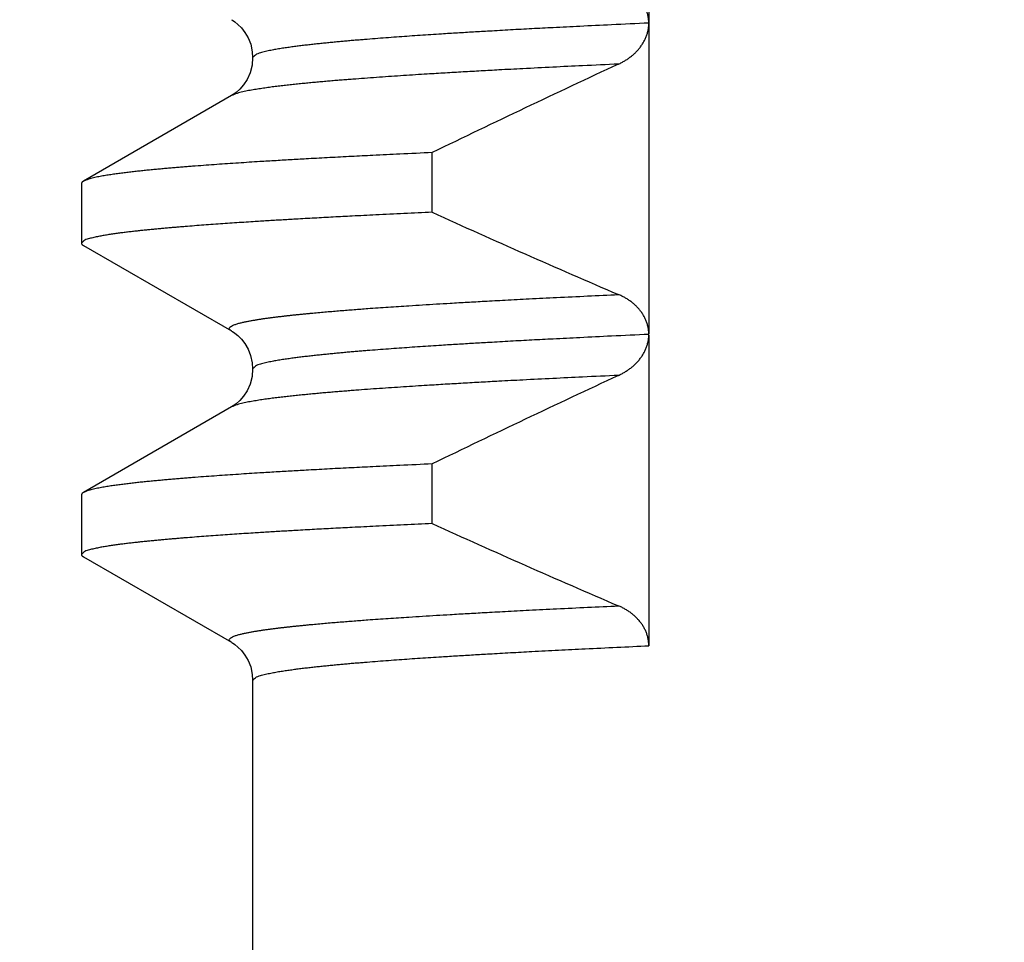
# Model space of a CAD drawing. Header units: millimetres. Extents: x 0 to 594, y 0 to 420.
# Tile 36 of 132: x 166.98 to 170.15, y 243.31 to 246.27. Entities that reach past the tile are written whole.
import ezdxf

# ---------------------------------------------------------------- set-up
doc = ezdxf.new("R2010")
doc.units = ezdxf.units.MM
doc.header["$LTSCALE"] = 0.257233
doc.layers.add('NoLayerName_001', color=7, linetype='Continuous')
doc.styles.get("Standard").update_dxf_attribs({"font": 'txt', "bigfont": 'extfont2'})
doc.dimstyles.get("Standard").update_dxf_attribs({"dimtxt": 2.5, "dimasz": 2.5, "dimexe": 1, "dimexo": 1, "dimtad": 1, "dimdec": 3, "dimzin": 0, "dimdsep": 46, "dimtxsty": 'Standard', "dimcen": 2.5, "dimadec": 3, "dimazin": 0, "dimtfac": 0.75, "dimtdec": 3, "dimtmove": 0, "dimatfit": 3, "dimfxl": 1, "dimarcsym": 0})

# ---------------------------------------------------------------- blocks, each defined once
blk = doc.blocks.new('_OPEN30')
at = {"color": 0, "linetype": 'ByBlock', "lineweight": -2}
for p, q in [((-1, 0.267949), (0, 0)), ((0, 0), (-1, -0.267949)), ((0, 0), (-1, 0))]:
    blk.add_line(p, q, dxfattribs=at)
blk = doc.blocks.new('*D66')
at = {"layer": 'Defpoints', "color": 0}
for p in [(168.0331, 251.6516), (149.0701, 234.9516), (160.6831, 234.9516)]:
    blk.add_point(p, dxfattribs=at)
at = {"layer": 'NoLayerName_001', "color": 0, "linetype": 'Continuous', "lineweight": 13}
for p, q in [((166.6189, 251.6516), (147.6559, 251.6516)), ((149.0701, 249.5302), (149.0701, 237.0729)), ((159.2689, 234.9516), (147.6559, 234.9516))]:
    blk.add_line(p, q, dxfattribs=at)
at = {"layer": 'NoLayerName_001', "color": 0, "lineweight": 13, "xscale": 2.121340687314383, "yscale": 2.121340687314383, "zscale": 2.121340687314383}
for p, rotation in [((149.0701, 251.6516), 90), ((149.0701, 234.9516), 270)]:
    blk.add_blockref('_OPEN30', p, dxfattribs=dict(at, rotation=rotation))
at = {"layer": 'NoLayerName_001', "color": 0, "lineweight": 13, "insert": (145.181, 243.3016), "char_height": 4.949795, "attachment_point": 5, "rotation": 90}
blk.add_mtext('\\W0.8000;１７', dxfattribs=at)
blk = doc.blocks.new('*D67')
at = {"layer": 'Defpoints', "color": 0}
for p in [(160.6831, 275.3784), (160.6831, 237.7516), (185.6831, 237.7516)]:
    blk.add_point(p, dxfattribs=at)
at = {"layer": 'NoLayerName_001', "color": 0, "linetype": 'Continuous', "lineweight": 13}
for p, q in [((160.6831, 239.1658), (160.6831, 276.7927)), ((185.6831, 239.1658), (185.6831, 276.7927)), ((183.5618, 275.3784), (162.8045, 275.3784))]:
    blk.add_line(p, q, dxfattribs=at)
at = {"layer": 'NoLayerName_001', "color": 0, "lineweight": 13, "xscale": 2.121340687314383, "yscale": 2.121340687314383, "zscale": 2.121340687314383, "rotation": 180}
blk.add_blockref('_OPEN30', (160.6831, 275.3784), dxfattribs=at)
at = {"layer": 'NoLayerName_001', "color": 0, "lineweight": 13, "xscale": 2.121340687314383, "yscale": 2.121340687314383, "zscale": 2.121340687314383}
blk.add_blockref('_OPEN30', (185.6831, 275.3784), dxfattribs=at)
at = {"layer": 'NoLayerName_001', "color": 0, "lineweight": 13, "insert": (173.1831, 279.2676), "char_height": 4.949795, "attachment_point": 5}
blk.add_mtext('\\W0.8000;25', dxfattribs=at)

msp = doc.modelspace()

# ---------------------------------------------------------------- linework, layer by layer
at = {"layer": 'NoLayerName_001', "color": 7, "linetype": 'Continuous', "lineweight": 25}
for p, q in [((169.0055, 248.2616), (169.0055, 245.264)), ((167.665, 246.0296), (167.1894, 245.7547)), ((168.3097, 245.6549), (168.3097, 245.8466)), ((167.1831, 245.7474), (167.1831, 245.5557)), ((167.1894, 245.5484), (167.665, 245.2736)), ((169.0055, 245.2617), (169.0055, 244.2625)), ((167.7331, 245.1516), (167.7331, 245.1516)), ((167.665, 245.0296), (167.1894, 244.7547)), ((168.3097, 244.6549), (168.3097, 244.8466)), ((167.1831, 244.7474), (167.1831, 244.5557)), ((167.1894, 244.5484), (167.665, 244.2736)), ((167.7331, 244.1515), (167.7331, 240.7353))]:
    msp.add_line(p, q, dxfattribs=at)
for points in [[(167.665, 246.2735), (167.6682, 246.2716), (167.6761, 246.2663), (167.6857, 246.2585), (167.6969, 246.2473), (167.7082, 246.2328), (167.7184, 246.2153), (167.7267, 246.1944), (167.7319, 246.1707), (167.7331, 246.1516)], [(167.7331, 246.1516), (167.7311, 246.1275), (167.7247, 246.103), (167.7152, 246.0817), (167.7038, 246.0643), (167.6916, 246.0502), (167.68, 246.0399), (167.6704, 246.0329), (167.665, 246.0296)], [(167.665, 245.2735), (167.6681, 245.2717), (167.676, 245.2663), (167.6856, 245.2586), (167.6968, 245.2475), (167.7081, 245.2329), (167.7183, 245.2154), (167.7266, 245.1945), (167.7318, 245.1709), (167.7331, 245.1516)], [(167.7331, 245.1516), (167.7311, 245.1276), (167.7248, 245.1031), (167.7152, 245.0818), (167.7039, 245.0644), (167.6917, 245.0503), (167.6801, 245.0399), (167.6705, 245.033), (167.665, 245.0296)], [(167.665, 244.2735), (167.6682, 244.2716), (167.6762, 244.2662), (167.6858, 244.2584), (167.6969, 244.2473), (167.7082, 244.2327), (167.7184, 244.2152), (167.7267, 244.1943), (167.7319, 244.1706), (167.7331, 244.1515)]]:
    msp.add_lwpolyline(points, dxfattribs=at)
for centre, radius, start, end in [((186.5306, 208.2674), 41.7636, 114.95828, 115.86722), ((181.2372, 274.1274), 31.2699, 245.5803, 246.77892), ((186.5295, 207.2697), 41.761, 114.95832, 115.86725), ((181.2364, 273.1256), 31.2679, 245.58026, 246.77886)]:
    msp.add_arc(centre, radius, start, end, dxfattribs=at)
for points, knots in [([(169.0055, 246.2618), (169.0055, 246.2637), (169.0054, 246.2675), (169.005, 246.2732), (169.0043, 246.2789), (169.0034, 246.2846), (169.0021, 246.2902), (169.0007, 246.2957), (168.9989, 246.3011), (168.9969, 246.3065), (168.9947, 246.3117), (168.9922, 246.3169), (168.9894, 246.3219), (168.9865, 246.3268), (168.9834, 246.3316), (168.98, 246.3362), (168.9765, 246.3407), (168.9728, 246.3451), (168.969, 246.3493), (168.965, 246.3533), (168.9608, 246.3573), (168.9565, 246.361), (168.9521, 246.3647), (168.9476, 246.3681), (168.943, 246.3715), (168.9383, 246.3747), (168.9334, 246.3777), (168.9285, 246.3806), (168.9235, 246.3833), (168.9184, 246.3859), (168.9133, 246.3884), (168.9098, 246.3899), (168.9081, 246.3907)], [0, 0, 0, 0, 0.0056943, 0.0114014, 0.0171182, 0.0228414, 0.0285676, 0.0342936, 0.0400164, 0.0457337, 0.0514464, 0.0571573, 0.0628684, 0.0685806, 0.0742935, 0.0800059, 0.085716, 0.0914218, 0.097125, 0.1028272, 0.1085296, 0.1142327, 0.1199367, 0.1256409, 0.1313445, 0.137047, 0.1427489, 0.1484499, 0.1541497, 0.1598474, 0.165542, 0.171232, 0.171232, 0.171232, 0.171232]), ([(168.9081, 246.1309), (168.9099, 246.1317), (168.9133, 246.1333), (168.9184, 246.1359), (168.9234, 246.1387), (168.9283, 246.1416), (168.9331, 246.1446), (168.9379, 246.1477), (168.9426, 246.151), (168.9471, 246.1545), (168.9516, 246.158), (168.9559, 246.1617), (168.9602, 246.1656), (168.9643, 246.1696), (168.9682, 246.1737), (168.972, 246.1779), (168.9757, 246.1823), (168.9792, 246.1868), (168.9825, 246.1915), (168.9856, 246.1963), (168.9886, 246.2012), (168.9913, 246.2062), (168.9938, 246.2113), (168.9962, 246.2166), (168.9983, 246.2219), (169.0001, 246.2273), (169.0017, 246.2329), (169.0031, 246.2384), (169.0041, 246.2441), (169.0049, 246.2497), (169.0054, 246.2554), (169.0055, 246.2592), (169.0055, 246.2611)], [0, 0, 0, 0, 0.0056983, 0.0114005, 0.0171055, 0.0228125, 0.0285211, 0.0342309, 0.039942, 0.0456546, 0.0513683, 0.0570817, 0.0627938, 0.0685043, 0.0742132, 0.0799212, 0.0856296, 0.0913397, 0.0970514, 0.1027643, 0.1084788, 0.1141958, 0.1199167, 0.1256439, 0.1313802, 0.1371238, 0.1428687, 0.1486095, 0.1543422, 0.1600642, 0.1657747, 0.1714745, 0.1714745, 0.1714745, 0.1714745]), ([(168.3097, 245.8466), (168.2751, 245.845), (168.2117, 245.8421), (168.1252, 245.8379), (168.0502, 245.8341), (167.9811, 245.8305), (167.9177, 245.827), (167.86, 245.8238), (167.8081, 245.8207), (167.762, 245.8179), (167.7217, 245.8154), (167.6872, 245.8131), (167.6526, 245.8108), (167.618, 245.8084), (167.5835, 245.8059), (167.5547, 245.8038), (167.5317, 245.802), (167.5144, 245.8006), (167.4972, 245.7992), (167.4799, 245.7977), (167.4626, 245.7962), (167.4454, 245.7947), (167.4281, 245.7931), (167.4109, 245.7914), (167.3937, 245.7897), (167.3764, 245.788), (167.3592, 245.7861), (167.342, 245.7842), (167.3248, 245.7821), (167.3076, 245.7799), (167.2905, 245.7776), (167.2733, 245.7751), (167.2562, 245.7723), (167.2392, 245.7693), (167.2223, 245.7657), (167.2053, 245.7617), (167.1948, 245.7569), (167.1894, 245.7547)], [0, 0, 0, 0, 0.103913, 0.190508, 0.259783, 0.329059, 0.398334, 0.450291, 0.502248, 0.554205, 0.588842, 0.62348, 0.658118, 0.692756, 0.727394, 0.762032, 0.779351, 0.79667, 0.81399, 0.831309, 0.848628, 0.865948, 0.883267, 0.900586, 0.917905, 0.935223, 0.952542, 0.969861, 0.987181, 1.0045, 1.021819, 1.039137, 1.056457, 1.073783, 1.091095, 1.108413, 1.125731, 1.125731, 1.125731, 1.125731]), ([(167.1894, 245.7547), (167.1893, 245.7547), (167.189, 245.7545), (167.1886, 245.7542), (167.1882, 245.754), (167.1878, 245.7537), (167.1874, 245.7534), (167.187, 245.7531), (167.1866, 245.7528), (167.1862, 245.7525), (167.1858, 245.7522), (167.1854, 245.7518), (167.185, 245.7514), (167.1847, 245.751), (167.1843, 245.7506), (167.1841, 245.7502), (167.1838, 245.7498), (167.1836, 245.7493), (167.1834, 245.7489), (167.1832, 245.7484), (167.1831, 245.7479), (167.1831, 245.7476), (167.1831, 245.7474)], [0, 0, 0, 0, 0.00049022, 0.00097777, 0.0014648, 0.00195357, 0.00244637, 0.00294563, 0.00345381, 0.00397146, 0.00449553, 0.00502278, 0.00555025, 0.00607529, 0.00659569, 0.00710976, 0.00761646, 0.00811554, 0.00860777, 0.00909506, 0.00958064, 0.0100692, 0.0100692, 0.0100692, 0.0100692]), ([(168.3097, 245.6549), (168.2795, 245.6534), (168.219, 245.6507), (168.1333, 245.6465), (168.0577, 245.6428), (167.9922, 245.6394), (167.9317, 245.6361), (167.8763, 245.633), (167.8259, 245.6301), (167.7805, 245.6274), (167.7402, 245.6249), (167.705, 245.6226), (167.6748, 245.6206), (167.6446, 245.6186), (167.6143, 245.6164), (167.5841, 245.6143), (167.554, 245.612), (167.5288, 245.61), (167.5087, 245.6084), (167.4936, 245.6071), (167.4785, 245.6059), (167.4634, 245.6046), (167.4483, 245.6032), (167.4333, 245.6019), (167.4182, 245.6004), (167.4031, 245.599), (167.388, 245.5975), (167.373, 245.5959), (167.3579, 245.5943), (167.3429, 245.5925), (167.3279, 245.5908), (167.3128, 245.5889), (167.2978, 245.5869), (167.2828, 245.5848), (167.2679, 245.5825), (167.2529, 245.5801), (167.238, 245.5773), (167.2232, 245.5743), (167.2087, 245.5703), (167.1935, 245.5669), (167.1868, 245.559), (167.1831, 245.5557)], [0, 0, 0, 0, 0.090842, 0.181683, 0.257385, 0.317946, 0.378507, 0.439068, 0.484489, 0.529911, 0.575332, 0.605612, 0.635893, 0.666174, 0.696454, 0.726735, 0.757015, 0.787296, 0.802437, 0.817577, 0.832718, 0.847859, 0.863, 0.878141, 0.893282, 0.908423, 0.923564, 0.938704, 0.953844, 0.968985, 0.984125, 0.999266, 1.014406, 1.029548, 1.044689, 1.059829, 1.074969, 1.090113, 1.105247, 1.120401, 1.135143, 1.135143, 1.135143, 1.135143]), ([(167.1831, 245.5557), (167.1831, 245.5556), (167.1831, 245.5552), (167.1832, 245.5547), (167.1834, 245.5543), (167.1836, 245.5538), (167.1838, 245.5533), (167.184, 245.5529), (167.1843, 245.5525), (167.1846, 245.5521), (167.1849, 245.5517), (167.1853, 245.5514), (167.1857, 245.551), (167.186, 245.5507), (167.1864, 245.5504), (167.1869, 245.5501), (167.1873, 245.5498), (167.1877, 245.5495), (167.1881, 245.5492), (167.1886, 245.5489), (167.189, 245.5487), (167.1893, 245.5485), (167.1894, 245.5484)], [0, 0, 0, 0, 0.00049748, 0.00099748, 0.00149905, 0.00199916, 0.00249564, 0.0029905, 0.00348575, 0.00398289, 0.00448291, 0.00498635, 0.00549335, 0.00600369, 0.00651683, 0.00703199, 0.00754815, 0.00806412, 0.00857856, 0.00908999, 0.00959684, 0.01009745, 0.01009745, 0.01009745, 0.01009745]), ([(169.0055, 245.264), (169.0055, 245.2659), (169.0054, 245.2696), (169.0049, 245.2752), (169.0042, 245.2808), (169.0031, 245.2864), (169.0018, 245.2919), (169.0002, 245.2973), (168.9984, 245.3027), (168.9963, 245.3079), (168.994, 245.3131), (168.9915, 245.3181), (168.9887, 245.3231), (168.9858, 245.3279), (168.9826, 245.3326), (168.9793, 245.3371), (168.9758, 245.3415), (168.9722, 245.3458), (168.9684, 245.3499), (168.9644, 245.3539), (168.9603, 245.3578), (168.956, 245.3615), (168.9517, 245.365), (168.9472, 245.3685), (168.9426, 245.3717), (168.9379, 245.3749), (168.9332, 245.3779), (168.9283, 245.3807), (168.9234, 245.3834), (168.9184, 245.386), (168.9133, 245.3884), (168.9099, 245.3899), (168.9081, 245.3907)], [0, 0, 0, 0, 0.0056185, 0.011248, 0.0168888, 0.0225397, 0.0281978, 0.0338596, 0.03952, 0.0451737, 0.0508192, 0.0564592, 0.0620957, 0.0677301, 0.073363, 0.0789946, 0.0846244, 0.0902521, 0.0958792, 0.1015072, 0.1071367, 0.112768, 0.1184005, 0.1240333, 0.129665, 0.1352949, 0.1409234, 0.1465507, 0.1521764, 0.1578, 0.1634207, 0.1690373, 0.1690373, 0.1690373, 0.1690373]), ([(168.9081, 245.1309), (168.9098, 245.1317), (168.9133, 245.1333), (168.9184, 245.1359), (168.9234, 245.1387), (168.9283, 245.1416), (168.9332, 245.1446), (168.938, 245.1478), (168.9426, 245.1511), (168.9472, 245.1545), (168.9517, 245.1581), (168.9561, 245.1618), (168.9603, 245.1657), (168.9644, 245.1697), (168.9684, 245.1738), (168.9722, 245.1781), (168.9758, 245.1825), (168.9793, 245.1871), (168.9827, 245.1917), (168.9858, 245.1965), (168.9887, 245.2015), (168.9915, 245.2065), (168.994, 245.2117), (168.9963, 245.2169), (168.9984, 245.2223), (169.0002, 245.2277), (169.0018, 245.2333), (169.0031, 245.2389), (169.0042, 245.2446), (169.0049, 245.2502), (169.0054, 245.256), (169.0055, 245.2598), (169.0055, 245.2617)], [0, 0, 0, 0, 0.005718, 0.0114399, 0.0171646, 0.0228914, 0.0286197, 0.0343491, 0.0400796, 0.0458115, 0.0515443, 0.0572768, 0.0630081, 0.0687381, 0.0744668, 0.0801951, 0.0859242, 0.0916557, 0.0973889, 0.1031231, 0.1088583, 0.1145951, 0.1203351, 0.1260803, 0.1318337, 0.1375943, 0.1433564, 0.1491155, 0.1548676, 0.1606099, 0.1663411, 0.1720612, 0.1720612, 0.1720612, 0.1720612]), ([(168.3097, 244.8466), (168.2751, 244.845), (168.2117, 244.8421), (168.1252, 244.8379), (168.0502, 244.8341), (167.9811, 244.8305), (167.9177, 244.827), (167.86, 244.8238), (167.8081, 244.8207), (167.762, 244.8179), (167.7217, 244.8154), (167.6872, 244.8131), (167.6526, 244.8108), (167.618, 244.8084), (167.5835, 244.8059), (167.5547, 244.8038), (167.5317, 244.802), (167.5144, 244.8006), (167.4972, 244.7992), (167.4799, 244.7977), (167.4626, 244.7962), (167.4454, 244.7947), (167.4281, 244.7931), (167.4109, 244.7914), (167.3937, 244.7897), (167.3764, 244.788), (167.3592, 244.7861), (167.342, 244.7842), (167.3248, 244.7821), (167.3076, 244.7799), (167.2905, 244.7776), (167.2733, 244.7751), (167.2562, 244.7723), (167.2392, 244.7693), (167.2223, 244.7657), (167.2053, 244.7617), (167.1948, 244.7569), (167.1894, 244.7547)], [0, 0, 0, 0, 0.103913, 0.190508, 0.259783, 0.329059, 0.398334, 0.450291, 0.502248, 0.554205, 0.588842, 0.62348, 0.658118, 0.692756, 0.727394, 0.762032, 0.779351, 0.79667, 0.81399, 0.831309, 0.848628, 0.865948, 0.883267, 0.900586, 0.917905, 0.935223, 0.952542, 0.969861, 0.987181, 1.0045, 1.021819, 1.039137, 1.056457, 1.073783, 1.091095, 1.108413, 1.125731, 1.125731, 1.125731, 1.125731]), ([(167.1894, 244.7547), (167.1893, 244.7547), (167.189, 244.7545), (167.1886, 244.7542), (167.1882, 244.754), (167.1878, 244.7537), (167.1874, 244.7534), (167.187, 244.7531), (167.1866, 244.7528), (167.1862, 244.7525), (167.1858, 244.7522), (167.1854, 244.7518), (167.185, 244.7514), (167.1847, 244.751), (167.1843, 244.7506), (167.1841, 244.7502), (167.1838, 244.7498), (167.1836, 244.7493), (167.1834, 244.7489), (167.1832, 244.7484), (167.1831, 244.7479), (167.1831, 244.7476), (167.1831, 244.7474)], [0, 0, 0, 0, 0.00049022, 0.00097777, 0.0014648, 0.00195357, 0.00244637, 0.00294563, 0.00345381, 0.00397146, 0.00449553, 0.00502278, 0.00555025, 0.00607529, 0.00659569, 0.00710976, 0.00761646, 0.00811554, 0.00860777, 0.00909506, 0.00958064, 0.0100692, 0.0100692, 0.0100692, 0.0100692]), ([(168.3097, 244.6549), (168.2795, 244.6534), (168.219, 244.6507), (168.1333, 244.6465), (168.0577, 244.6428), (167.9922, 244.6394), (167.9317, 244.6361), (167.8763, 244.633), (167.8259, 244.6301), (167.7805, 244.6274), (167.7402, 244.6249), (167.705, 244.6226), (167.6748, 244.6206), (167.6446, 244.6186), (167.6143, 244.6164), (167.5841, 244.6143), (167.554, 244.612), (167.5288, 244.61), (167.5087, 244.6084), (167.4936, 244.6071), (167.4785, 244.6059), (167.4634, 244.6046), (167.4483, 244.6032), (167.4333, 244.6019), (167.4182, 244.6004), (167.4031, 244.599), (167.388, 244.5975), (167.373, 244.5959), (167.3579, 244.5943), (167.3429, 244.5925), (167.3279, 244.5908), (167.3128, 244.5889), (167.2978, 244.5869), (167.2828, 244.5848), (167.2679, 244.5825), (167.2529, 244.5801), (167.238, 244.5773), (167.2232, 244.5743), (167.2087, 244.5703), (167.1935, 244.5669), (167.1868, 244.559), (167.1831, 244.5557)], [0, 0, 0, 0, 0.090842, 0.181683, 0.257385, 0.317946, 0.378507, 0.439068, 0.484489, 0.529911, 0.575332, 0.605612, 0.635893, 0.666174, 0.696454, 0.726735, 0.757015, 0.787296, 0.802437, 0.817577, 0.832718, 0.847859, 0.863, 0.878141, 0.893282, 0.908423, 0.923564, 0.938704, 0.953844, 0.968985, 0.984125, 0.999266, 1.014406, 1.029548, 1.044689, 1.059829, 1.074969, 1.090113, 1.105247, 1.120401, 1.135143, 1.135143, 1.135143, 1.135143]), ([(167.1831, 244.5557), (167.1831, 244.5556), (167.1831, 244.5552), (167.1832, 244.5547), (167.1834, 244.5543), (167.1836, 244.5538), (167.1838, 244.5533), (167.184, 244.5529), (167.1843, 244.5525), (167.1846, 244.5521), (167.1849, 244.5517), (167.1853, 244.5514), (167.1857, 244.551), (167.186, 244.5507), (167.1864, 244.5504), (167.1869, 244.5501), (167.1873, 244.5498), (167.1877, 244.5495), (167.1881, 244.5492), (167.1886, 244.5489), (167.189, 244.5487), (167.1893, 244.5485), (167.1894, 244.5484)], [0, 0, 0, 0, 0.00049748, 0.00099748, 0.00149905, 0.00199916, 0.00249564, 0.0029905, 0.00348575, 0.00398289, 0.00448291, 0.00498635, 0.00549335, 0.00600369, 0.00651683, 0.00703199, 0.00754815, 0.00806412, 0.00857856, 0.00908999, 0.00959684, 0.01009745, 0.01009745, 0.01009745, 0.01009745]), ([(169.0055, 244.2625), (169.0055, 244.2644), (169.0054, 244.2682), (169.005, 244.2739), (169.0043, 244.2795), (169.0033, 244.2851), (169.002, 244.2907), (169.0005, 244.2962), (168.9987, 244.3016), (168.9967, 244.307), (168.9944, 244.3122), (168.9919, 244.3173), (168.9892, 244.3223), (168.9863, 244.3271), (168.9831, 244.3319), (168.9798, 244.3365), (168.9763, 244.341), (168.9726, 244.3453), (168.9688, 244.3495), (168.9648, 244.3535), (168.9606, 244.3574), (168.9564, 244.3612), (168.952, 244.3648), (168.9475, 244.3683), (168.9429, 244.3716), (168.9381, 244.3747), (168.9333, 244.3778), (168.9284, 244.3806), (168.9235, 244.3834), (168.9184, 244.386), (168.9133, 244.3884), (168.9098, 244.3899), (168.9081, 244.3907)], [0, 0, 0, 0, 0.0056707, 0.0113537, 0.0170469, 0.0227477, 0.0284531, 0.0341597, 0.0398638, 0.0455619, 0.051254, 0.0569432, 0.0626311, 0.068319, 0.0740068, 0.0796939, 0.0853787, 0.0910601, 0.0967396, 0.1024188, 0.1080986, 0.1137796, 0.1194616, 0.1251438, 0.1308251, 0.1365052, 0.1421843, 0.1478625, 0.1535393, 0.159214, 0.1648857, 0.1705529, 0.1705529, 0.1705529, 0.1705529])]:
    msp.add_open_spline(points, degree=3, knots=knots, dxfattribs=at)
at = {"layer": 'NoLayerName_001', "color": 8, "linetype": 'Continuous', "lineweight": 25}
for points, knots in [([(169.0055, 246.2626), (168.9657, 246.2608), (168.8916, 246.2574), (168.7892, 246.2524), (168.7038, 246.2481), (168.6298, 246.2443), (168.5615, 246.2406), (168.499, 246.237), (168.4421, 246.2337), (168.3909, 246.2307), (168.3454, 246.2278), (168.3056, 246.2252), (168.2714, 246.223), (168.2373, 246.2206), (168.2032, 246.2182), (168.1691, 246.2157), (168.135, 246.2132), (168.1066, 246.2109), (168.0839, 246.209), (168.0669, 246.2076), (168.0498, 246.2062), (168.0328, 246.2047), (168.0158, 246.2031), (167.9987, 246.2016), (167.9817, 246.1999), (167.9647, 246.1982), (167.9477, 246.1965), (167.9307, 246.1946), (167.9137, 246.1927), (167.8967, 246.1907), (167.8798, 246.1887), (167.8628, 246.1864), (167.8459, 246.1841), (167.829, 246.1816), (167.8121, 246.1788), (167.7953, 246.1758), (167.7785, 246.1724), (167.7621, 246.1679), (167.745, 246.1642), (167.7373, 246.1552), (167.7331, 246.1516)], [0, 0, 0, 0, 0.119676, 0.222256, 0.307739, 0.376125, 0.444511, 0.512898, 0.564188, 0.615478, 0.666768, 0.700961, 0.735154, 0.769348, 0.803541, 0.837734, 0.871927, 0.906121, 0.923218, 0.940315, 0.957412, 0.97451, 0.991607, 1.008705, 1.025802, 1.042899, 1.059996, 1.077092, 1.094189, 1.111286, 1.128382, 1.14548, 1.162577, 1.179674, 1.196771, 1.213867, 1.230968, 1.248057, 1.26517, 1.281821, 1.281821, 1.281821, 1.281821]), ([(168.9081, 246.1309), (168.8697, 246.1291), (168.7993, 246.1259), (168.697, 246.1209), (168.6074, 246.1164), (168.5306, 246.1124), (168.4667, 246.1089), (168.4091, 246.1056), (168.3516, 246.1023), (168.3004, 246.0992), (168.2557, 246.0964), (168.2173, 246.0939), (168.179, 246.0913), (168.1406, 246.0887), (168.1023, 246.0859), (168.0704, 246.0835), (168.0448, 246.0816), (168.0256, 246.08), (168.0065, 246.0785), (167.9873, 246.0769), (167.9682, 246.0753), (167.9491, 246.0736), (167.9299, 246.0718), (167.9108, 246.07), (167.8917, 246.0681), (167.8725, 246.0662), (167.8534, 246.0641), (167.8343, 246.062), (167.8153, 246.0597), (167.7962, 246.0574), (167.7771, 246.0548), (167.7581, 246.052), (167.7391, 246.049), (167.7202, 246.0457), (167.7014, 246.0417), (167.6826, 246.0373), (167.671, 246.032), (167.665, 246.0296)], [0, 0, 0, 0, 0.115298, 0.21138, 0.307462, 0.384328, 0.441977, 0.499626, 0.557275, 0.614925, 0.653358, 0.69179, 0.730223, 0.768656, 0.807089, 0.845522, 0.864738, 0.883955, 0.903172, 0.922389, 0.941606, 0.960823, 0.98004, 0.999256, 1.018472, 1.037689, 1.056905, 1.076122, 1.095339, 1.114556, 1.133772, 1.152987, 1.172205, 1.191429, 1.210638, 1.229853, 1.249068, 1.249068, 1.249068, 1.249068]), ([(168.2791, 245.3577), (168.2938, 245.3586), (168.3232, 245.3604), (168.371, 245.3633), (168.4225, 245.3662), (168.4813, 245.3695), (168.5475, 245.3731), (168.6248, 245.3771), (168.7131, 245.3815), (168.8087, 245.3861), (168.875, 245.3891), (168.9081, 245.3907)], [0, 0, 0, 0, 0.0442045, 0.0884089, 0.1436645, 0.1989201, 0.2652267, 0.3425845, 0.4309935, 0.5304536, 0.6299137, 0.6299137, 0.6299137, 0.6299137]), ([(167.665, 245.2736), (167.6627, 245.2763), (167.654, 245.2815), (167.6658, 245.2906), (167.6752, 245.2941), (167.6859, 245.2976), (167.6966, 245.3003), (167.7073, 245.3028), (167.7182, 245.305), (167.729, 245.307), (167.7399, 245.3089), (167.7508, 245.3107), (167.7618, 245.3124), (167.7727, 245.314), (167.7836, 245.3155), (167.7946, 245.317), (167.8056, 245.3184), (167.8165, 245.3197), (167.8275, 245.321), (167.8385, 245.3223), (167.8495, 245.3235), (167.8604, 245.3247), (167.8714, 245.3259), (167.8824, 245.327), (167.8934, 245.3281), (167.9044, 245.3292), (167.9154, 245.3303), (167.9301, 245.3316), (167.9484, 245.3333), (167.9704, 245.3353), (167.9925, 245.3372), (168.0145, 245.339), (168.0365, 245.3407), (168.0586, 245.3425), (168.0806, 245.3441), (168.1063, 245.3461), (168.1357, 245.3482), (168.1688, 245.3505), (168.2019, 245.3527), (168.2386, 245.3551), (168.2644, 245.3567), (168.2791, 245.3577)], [0, 0, 0, 0, 0.0106378, 0.0213251, 0.0323598, 0.0434161, 0.054466, 0.065518, 0.0765695, 0.0876207, 0.098672, 0.1097233, 0.1207746, 0.131826, 0.1428777, 0.1539296, 0.1649812, 0.1760326, 0.1870839, 0.1981351, 0.2091863, 0.2202375, 0.2312887, 0.2423399, 0.2533911, 0.2644423, 0.2754935, 0.2865448, 0.3086472, 0.3307495, 0.3528518, 0.3749541, 0.3970564, 0.4191587, 0.4412609, 0.4633632, 0.4965166, 0.52967, 0.5628234, 0.5959767, 0.6401812, 0.6401812, 0.6401812, 0.6401812]), ([(169.0055, 245.2626), (168.9657, 245.2608), (168.8917, 245.2574), (168.7892, 245.2524), (168.7038, 245.2481), (168.6298, 245.2443), (168.5615, 245.2406), (168.499, 245.237), (168.4421, 245.2337), (168.3909, 245.2307), (168.3454, 245.2278), (168.3056, 245.2252), (168.2714, 245.223), (168.2373, 245.2206), (168.2032, 245.2182), (168.1691, 245.2157), (168.135, 245.2132), (168.1066, 245.2109), (168.0839, 245.209), (168.0669, 245.2076), (168.0498, 245.2062), (168.0328, 245.2047), (168.0158, 245.2031), (167.9987, 245.2016), (167.9817, 245.1999), (167.9647, 245.1982), (167.9477, 245.1965), (167.9307, 245.1946), (167.9137, 245.1927), (167.8967, 245.1907), (167.8798, 245.1887), (167.8628, 245.1864), (167.8459, 245.1841), (167.829, 245.1816), (167.8121, 245.1788), (167.7953, 245.1758), (167.7785, 245.1724), (167.7621, 245.1679), (167.745, 245.1642), (167.7373, 245.1552), (167.7331, 245.1516)], [0, 0, 0, 0, 0.119677, 0.222258, 0.307742, 0.376129, 0.444516, 0.512903, 0.564193, 0.615484, 0.666774, 0.700968, 0.735161, 0.769355, 0.803548, 0.837742, 0.871936, 0.906129, 0.923227, 0.940324, 0.957422, 0.974519, 0.991617, 1.008715, 1.025812, 1.042909, 1.060006, 1.077103, 1.094199, 1.111296, 1.128393, 1.145491, 1.162588, 1.179686, 1.196783, 1.213879, 1.23098, 1.248069, 1.265182, 1.281834, 1.281834, 1.281834, 1.281834]), ([(168.9081, 245.1309), (168.8697, 245.1291), (168.7993, 245.1259), (168.697, 245.1209), (168.6074, 245.1164), (168.5306, 245.1124), (168.4667, 245.1089), (168.4091, 245.1056), (168.3516, 245.1023), (168.3004, 245.0992), (168.2557, 245.0964), (168.2173, 245.0939), (168.179, 245.0913), (168.1406, 245.0887), (168.1023, 245.0859), (168.0704, 245.0835), (168.0448, 245.0816), (168.0257, 245.0801), (168.0065, 245.0785), (167.9874, 245.0769), (167.9682, 245.0753), (167.9491, 245.0736), (167.9299, 245.0718), (167.9108, 245.07), (167.8917, 245.0681), (167.8726, 245.0662), (167.8535, 245.0641), (167.8344, 245.062), (167.8153, 245.0597), (167.7962, 245.0574), (167.7772, 245.0548), (167.7581, 245.052), (167.7392, 245.049), (167.7202, 245.0457), (167.7015, 245.0417), (167.6827, 245.0374), (167.671, 245.032), (167.665, 245.0296)], [0, 0, 0, 0, 0.115296, 0.211377, 0.307457, 0.384321, 0.441969, 0.499617, 0.557266, 0.614914, 0.653346, 0.691778, 0.730211, 0.768643, 0.807075, 0.845507, 0.864724, 0.88394, 0.903157, 0.922373, 0.94159, 0.960806, 0.980023, 0.999239, 1.018455, 1.037671, 1.056887, 1.076103, 1.09532, 1.114537, 1.133752, 1.152967, 1.172185, 1.191408, 1.210618, 1.229832, 1.249047, 1.249047, 1.249047, 1.249047]), ([(168.2791, 244.3577), (168.2938, 244.3586), (168.3232, 244.3604), (168.371, 244.3633), (168.4225, 244.3662), (168.4813, 244.3695), (168.5475, 244.3731), (168.6248, 244.3771), (168.7131, 244.3815), (168.8087, 244.3861), (168.875, 244.3891), (168.9081, 244.3907)], [0, 0, 0, 0, 0.0442041, 0.0884081, 0.1436632, 0.1989183, 0.2652244, 0.3425815, 0.4309896, 0.5304489, 0.629908, 0.629908, 0.629908, 0.629908]), ([(167.665, 244.2736), (167.6627, 244.2763), (167.654, 244.2815), (167.6659, 244.2906), (167.6752, 244.2941), (167.6859, 244.2976), (167.6966, 244.3003), (167.7074, 244.3028), (167.7182, 244.305), (167.729, 244.307), (167.7399, 244.3089), (167.7508, 244.3107), (167.7618, 244.3124), (167.7727, 244.314), (167.7836, 244.3155), (167.7946, 244.317), (167.8056, 244.3184), (167.8165, 244.3197), (167.8275, 244.321), (167.8385, 244.3223), (167.8495, 244.3235), (167.8604, 244.3247), (167.8714, 244.3259), (167.8824, 244.327), (167.8934, 244.3281), (167.9044, 244.3292), (167.9154, 244.3303), (167.9301, 244.3316), (167.9484, 244.3333), (167.9705, 244.3353), (167.9925, 244.3372), (168.0145, 244.339), (168.0365, 244.3407), (168.0586, 244.3425), (168.0806, 244.3441), (168.1063, 244.3461), (168.1357, 244.3482), (168.1688, 244.3505), (168.2019, 244.3527), (168.2386, 244.3551), (168.2644, 244.3567), (168.2791, 244.3577)], [0, 0, 0, 0, 0.0106376, 0.0213248, 0.0323595, 0.0434156, 0.0544655, 0.0655174, 0.0765688, 0.0876199, 0.0986711, 0.1097223, 0.1207735, 0.1318248, 0.1428764, 0.1539281, 0.1649797, 0.176031, 0.1870822, 0.1981333, 0.2091844, 0.2202355, 0.2312866, 0.2423377, 0.2533888, 0.2644399, 0.275491, 0.2865422, 0.3086444, 0.3307465, 0.3528486, 0.3749507, 0.3970528, 0.4191549, 0.4412569, 0.463359, 0.4965121, 0.5296652, 0.5628183, 0.5959714, 0.6401754, 0.6401754, 0.6401754, 0.6401754]), ([(167.7331, 244.1515), (167.7373, 244.1551), (167.745, 244.164), (167.7621, 244.1678), (167.7785, 244.1723), (167.7953, 244.1756), (167.8121, 244.1787), (167.829, 244.1814), (167.8459, 244.184), (167.8628, 244.1863), (167.8797, 244.1885), (167.8967, 244.1906), (167.9137, 244.1926), (167.9307, 244.1945), (167.9477, 244.1964), (167.9647, 244.1981), (167.9817, 244.1998), (167.9987, 244.2014), (168.0158, 244.203), (168.0328, 244.2046), (168.0498, 244.2061), (168.0668, 244.2075), (168.0839, 244.2089), (168.1066, 244.2108), (168.135, 244.213), (168.1691, 244.2156), (168.2032, 244.2181), (168.2373, 244.2205), (168.2714, 244.2229), (168.3055, 244.2251), (168.3454, 244.2277), (168.3909, 244.2305), (168.4421, 244.2336), (168.499, 244.2369), (168.5615, 244.2405), (168.6355, 244.2445), (168.7152, 244.2486), (168.8063, 244.2531), (168.903, 244.2578), (168.9713, 244.2609), (169.0055, 244.2625)], [0, 0, 0, 0, 0.01665, 0.033764, 0.050852, 0.067953, 0.08505, 0.102147, 0.119244, 0.136342, 0.153439, 0.170536, 0.187633, 0.204729, 0.221826, 0.238923, 0.25602, 0.273117, 0.290215, 0.307312, 0.32441, 0.341508, 0.358605, 0.375702, 0.409896, 0.444089, 0.478283, 0.512476, 0.546669, 0.580863, 0.615056, 0.666346, 0.717637, 0.768927, 0.837314, 0.905701, 0.991184, 1.076668, 1.179248, 1.281828, 1.281828, 1.281828, 1.281828])]:
    msp.add_open_spline(points, degree=3, knots=knots, dxfattribs=at)

# ---------------------------------------------------------------- dimensions: what is measured, and where the dimension line sits
at = {"layer": 'NoLayerName_001', "color": 3, "linetype": 'Continuous', "lineweight": 13}
for base, p1, p2, angle, text, picture, middle in [((160.6831, 275.3784), (185.6831, 237.7516), (160.6831, 237.7516), 180, '\\W0.8000;<>', '*D67', (173.1831, 275.3784)), ((149.0701, 234.9516), (168.0331, 251.6516), (160.6831, 234.9516), 270, '\\W0.8000;１７', '*D66', (149.0701, 243.3016))]:
    dim = msp.add_linear_dim(base=base, p1=p1, p2=p2, angle=angle, text=text, dimstyle='Standard', override={"dimtxt": 4.949795, "dimasz": 2.121341, "dimexe": 1.414227, "dimexo": 1.414227, "dimgap": 1.414227, "dimzin": 8, "dimblk": 'OPEN30', "dimclrd": 0, "dimclre": 0, "dimclrt": 0, "dimtp": 0, "dimtm": 0, "dimlwd": 13, "dimlwe": 13}, dxfattribs=at)
    dim.commit()
    dim.dimension.update_dxf_attribs({"geometry": picture, "text_midpoint": middle, "dimtype": 160})

doc.saveas('drawing.dxf')
